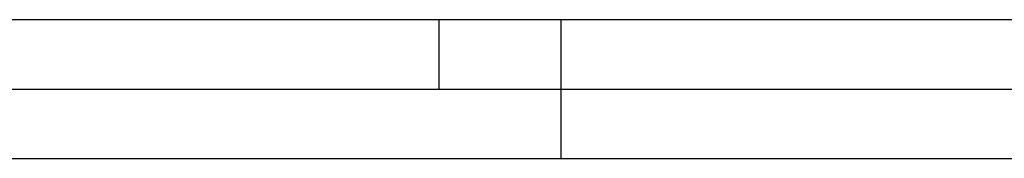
# Model space of a CAD drawing. Header units: millimetres. Extents: x 0 to 420, y 0 to 297.
# Tile 2 of 56: x 91 to 162, y 0 to 10. Entities that reach past the tile are written whole.
import ezdxf

# ---------------------------------------------------------------- set-up
doc = ezdxf.new("R2010")
doc.units = ezdxf.units.MM
doc.header["$LTSCALE"] = 23.1
doc.layers.get('0').update_dxf_attribs({"linetype": 'CONTINUOUS'})

msp = doc.modelspace()

# ---------------------------------------------------------------- linework, layer by layer
at = {"color": 7, "linetype": 'CONTINUOUS'}
msp.add_line((25, 10), (410, 10), dxfattribs=at)
at = {"color": 2, "linetype": 'CONTINUOUS'}
for p, q in [((121.25, 5), (121.25, 10)), ((130, 0), (130, 10)), ((20, 5), (415, 5)), ((0, 0), (232.75, 0))]:
    msp.add_line(p, q, dxfattribs=at)

doc.saveas('drawing.dxf')
